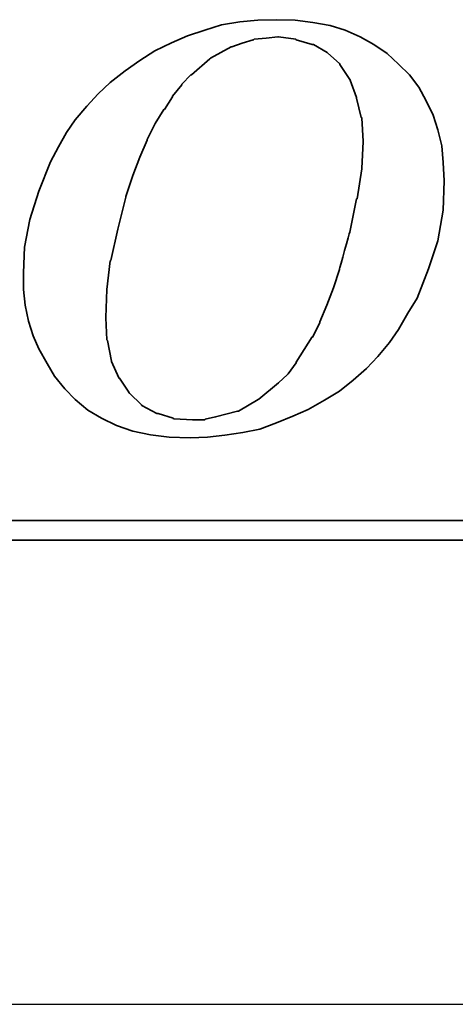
# Model space of a CAD drawing. Extents: x -595 to 1231, y -1825 to 101.
# Tile 58 of 63: x 98.49 to 102.12, y 38.29 to 46.5. Entities that reach past the tile are written whole.
import ezdxf

# ---------------------------------------------------------------- set-up
doc = ezdxf.new("R2010")
doc.units = 0
doc.header["$MEASUREMENT"] = 0
doc.layers.add('layer 1', color=7, linetype='CONTINUOUS')

msp = doc.modelspace()

# ---------------------------------------------------------------- linework, layer by layer
at = {"layer": 'layer 1', "ltscale": 5}
msp.add_line((28.5005, 38.2911), (125.6439, 38.2911), dxfattribs=at)
at = {"layer": 'layer 1', "color": 1, "lineweight": 35}
for points, knots in [([(98.8659, 43.4219), (98.8659, 43.4219), (98.9529, 43.3309), (98.9529, 43.3309), (98.9529, 43.3309), (98.9529, 43.3309), (99.0579, 43.2444), (99.0579, 43.2444), (99.0579, 43.2444), (99.0579, 43.2444), (99.1729, 43.1779), (99.1729, 43.1779), (99.1729, 43.1779), (99.1729, 43.1779), (99.2979, 43.1149), (99.2979, 43.1149), (99.2979, 43.1149), (99.2979, 43.1149), (99.4319, 43.0669), (99.4319, 43.0669), (99.4319, 43.0669), (99.4319, 43.0669), (99.5809, 43.0379), (99.5809, 43.0379), (99.5809, 43.0379), (99.5809, 43.0379), (99.7349, 43.0189), (99.7349, 43.0189), (99.7349, 43.0189), (99.7349, 43.0189), (99.9119, 43.0139), (99.9119, 43.0139), (99.9119, 43.0139), (99.9119, 43.0139), (100.0559, 43.0189), (100.0559, 43.0189), (100.0559, 43.0189), (100.0559, 43.0189), (100.1999, 43.0339), (100.1999, 43.0339), (100.1999, 43.0339), (100.1999, 43.0339), (100.3489, 43.0574), (100.3489, 43.0574), (100.3489, 43.0574), (100.3489, 43.0574), (100.4929, 43.0859), (100.4929, 43.0859), (100.4929, 43.0859), (100.4929, 43.0859), (100.6319, 43.1389), (100.6319, 43.1389), (100.6319, 43.1389), (100.6319, 43.1389), (100.7659, 43.1919), (100.7659, 43.1919), (100.7659, 43.1919), (100.7659, 43.1919), (100.8959, 43.2499), (100.8959, 43.2499), (100.8959, 43.2499), (100.8959, 43.2499), (101.0299, 43.3259), (101.0299, 43.3259), (101.0299, 43.3259), (101.0299, 43.3259), (101.1549, 43.4029), (101.1549, 43.4029), (101.1549, 43.4029), (101.1549, 43.4029), (101.2699, 43.4939), (101.2699, 43.4939), (101.2699, 43.4939), (101.2699, 43.4939), (101.3804, 43.5899), (101.3804, 43.5899), (101.3804, 43.5899), (101.3804, 43.5899), (101.4759, 43.6904), (101.4759, 43.6904), (101.4759, 43.6904), (101.4759, 43.6904), (101.5719, 43.8059), (101.5719, 43.8059), (101.5719, 43.8059), (101.5719, 43.8059), (101.6489, 43.9159), (101.6489, 43.9159), (101.6489, 43.9159), (101.6489, 43.9159), (101.7259, 44.0509), (101.7259, 44.0509), (101.7259, 44.0509), (101.7259, 44.0509), (101.8029, 44.1759), (101.8029, 44.1759), (101.8029, 44.1759), (101.8029, 44.1759), (101.8989, 44.4204), (101.8989, 44.4204), (101.8989, 44.4204), (101.8989, 44.4204), (101.9754, 44.6549), (101.9754, 44.6549), (101.9754, 44.6549), (101.9754, 44.6549), (102.0189, 44.9098), (102.0189, 44.9098), (102.0189, 44.9098), (102.0189, 44.9098), (102.0279, 45.1538), (102.0279, 45.1538), (102.0279, 45.1538), (102.0279, 45.1538), (102.0189, 45.3079), (102.0189, 45.3079), (102.0189, 45.3079), (102.0189, 45.3079), (102.0089, 45.4469), (102.0089, 45.4469), (102.0089, 45.4469), (102.0089, 45.4469), (101.9754, 45.5809), (101.9754, 45.5809), (101.9754, 45.5809), (101.9754, 45.5809), (101.9369, 45.7009), (101.9369, 45.7009), (101.9369, 45.7009), (101.9369, 45.7009), (101.8789, 45.8209), (101.8789, 45.8209), (101.8789, 45.8209), (101.8789, 45.8209), (101.8169, 45.9364), (101.8169, 45.9364), (101.8169, 45.9364), (101.8169, 45.9364), (101.7399, 46.0369), (101.7399, 46.0369), (101.7399, 46.0369), (101.7399, 46.0369), (101.6489, 46.1284), (101.6489, 46.1284), (101.6489, 46.1284), (101.6489, 46.1284), (101.5529, 46.2149), (101.5529, 46.2149), (101.5529, 46.2149), (101.5529, 46.2149), (101.4424, 46.2919), (101.4424, 46.2919), (101.4424, 46.2919), (101.4424, 46.2919), (101.3274, 46.3539), (101.3274, 46.3539), (101.3274, 46.3539), (101.3274, 46.3539), (101.2029, 46.4114), (101.2029, 46.4114), (101.2029, 46.4114), (101.2029, 46.4114), (101.0779, 46.4499), (101.0779, 46.4499), (101.0779, 46.4499), (101.0779, 46.4499), (100.9339, 46.4738), (100.9339, 46.4738), (100.9339, 46.4738), (100.9339, 46.4738), (100.7849, 46.4929), (100.7849, 46.4929), (100.7849, 46.4929), (100.7849, 46.4929), (100.6319, 46.4978), (100.6319, 46.4978), (100.6319, 46.4978), (100.6319, 46.4978), (100.4739, 46.4929), (100.4739, 46.4929), (100.4739, 46.4929), (100.4739, 46.4929), (100.3249, 46.4789), (100.3249, 46.4789), (100.3249, 46.4789), (100.3249, 46.4789), (100.1709, 46.4549), (100.1709, 46.4549), (100.1709, 46.4549), (100.1709, 46.4549), (100.0324, 46.4114), (100.0324, 46.4114), (100.0324, 46.4114), (100.0324, 46.4114), (99.8879, 46.3639), (99.8879, 46.3639), (99.8879, 46.3639), (99.8879, 46.3639), (99.7539, 46.3059), (99.7539, 46.3059), (99.7539, 46.3059), (99.7539, 46.3059), (99.6149, 46.2389), (99.6149, 46.2389), (99.6149, 46.2389), (99.6149, 46.2389), (99.4899, 46.1569), (99.4899, 46.1569), (99.4899, 46.1569), (99.4899, 46.1569), (99.3699, 46.0709), (99.3699, 46.0709), (99.3699, 46.0709), (99.3699, 46.0709), (99.2449, 45.9749), (99.2449, 45.9749), (99.2449, 45.9749), (99.2449, 45.9749), (99.1439, 45.8789), (99.1439, 45.8789), (99.1439, 45.8789), (99.1439, 45.8789), (99.0479, 45.7778), (99.0479, 45.7778), (99.0479, 45.7778), (99.0479, 45.7778), (98.9529, 45.6629), (98.9529, 45.6629), (98.9529, 45.6629), (98.9529, 45.6629), (98.8809, 45.5574), (98.8809, 45.5574), (98.8809, 45.5574), (98.8809, 45.5574), (98.8129, 45.4369), (98.8129, 45.4369), (98.8129, 45.4369), (98.8129, 45.4369), (98.7464, 45.3129), (98.7464, 45.3129), (98.7464, 45.3129), (98.7464, 45.3129), (98.6499, 45.0679), (98.6499, 45.0679), (98.6499, 45.0679), (98.6499, 45.0679), (98.5729, 44.8323), (98.5729, 44.8323), (98.5729, 44.8323), (98.5729, 44.8323), (98.5299, 44.6029), (98.5299, 44.6029), (98.5299, 44.6029), (98.5299, 44.6029), (98.5209, 44.3869), (98.5209, 44.3869), (98.5209, 44.3869), (98.5209, 44.3869), (98.5209, 44.2479), (98.5209, 44.2479), (98.5209, 44.2479), (98.5209, 44.2479), (98.5349, 44.1179), (98.5349, 44.1179), (98.5349, 44.1179), (98.5349, 44.1179), (98.5639, 43.9839), (98.5639, 43.9839), (98.5639, 43.9839), (98.5639, 43.9839), (98.6019, 43.8634), (98.6019, 43.8634), (98.6019, 43.8634), (98.6019, 43.8634), (98.6499, 43.7534), (98.6499, 43.7534), (98.6499, 43.7534), (98.6499, 43.7534), (98.7174, 43.6329), (98.7174, 43.6329), (98.7174, 43.6329), (98.7174, 43.6329), (98.7794, 43.5279), (98.7794, 43.5279), (98.7794, 43.5279), (98.7794, 43.5279), (98.8659, 43.4219), (98.8659, 43.4219)], [0, 0, 0, 0, 0.013889, 0.013889, 0.013889, 0.013889, 0.027778, 0.027778, 0.027778, 0.027778, 0.041667, 0.041667, 0.041667, 0.041667, 0.055556, 0.055556, 0.055556, 0.055556, 0.069444, 0.069444, 0.069444, 0.069444, 0.083333, 0.083333, 0.083333, 0.083333, 0.097222, 0.097222, 0.097222, 0.097222, 0.111111, 0.111111, 0.111111, 0.111111, 0.125, 0.125, 0.125, 0.125, 0.138889, 0.138889, 0.138889, 0.138889, 0.152778, 0.152778, 0.152778, 0.152778, 0.166667, 0.166667, 0.166667, 0.166667, 0.180556, 0.180556, 0.180556, 0.180556, 0.194444, 0.194444, 0.194444, 0.194444, 0.208333, 0.208333, 0.208333, 0.208333, 0.222222, 0.222222, 0.222222, 0.222222, 0.236111, 0.236111, 0.236111, 0.236111, 0.25, 0.25, 0.25, 0.25, 0.263889, 0.263889, 0.263889, 0.263889, 0.277778, 0.277778, 0.277778, 0.277778, 0.291667, 0.291667, 0.291667, 0.291667, 0.305556, 0.305556, 0.305556, 0.305556, 0.319444, 0.319444, 0.319444, 0.319444, 0.333333, 0.333333, 0.333333, 0.333333, 0.347222, 0.347222, 0.347222, 0.347222, 0.361111, 0.361111, 0.361111, 0.361111, 0.375, 0.375, 0.375, 0.375, 0.388889, 0.388889, 0.388889, 0.388889, 0.402778, 0.402778, 0.402778, 0.402778, 0.416667, 0.416667, 0.416667, 0.416667, 0.430556, 0.430556, 0.430556, 0.430556, 0.444444, 0.444444, 0.444444, 0.444444, 0.458333, 0.458333, 0.458333, 0.458333, 0.472222, 0.472222, 0.472222, 0.472222, 0.486111, 0.486111, 0.486111, 0.486111, 0.5, 0.5, 0.5, 0.5, 0.513889, 0.513889, 0.513889, 0.513889, 0.527778, 0.527778, 0.527778, 0.527778, 0.541667, 0.541667, 0.541667, 0.541667, 0.555556, 0.555556, 0.555556, 0.555556, 0.569444, 0.569444, 0.569444, 0.569444, 0.583333, 0.583333, 0.583333, 0.583333, 0.597222, 0.597222, 0.597222, 0.597222, 0.611111, 0.611111, 0.611111, 0.611111, 0.625, 0.625, 0.625, 0.625, 0.638889, 0.638889, 0.638889, 0.638889, 0.652778, 0.652778, 0.652778, 0.652778, 0.666667, 0.666667, 0.666667, 0.666667, 0.680556, 0.680556, 0.680556, 0.680556, 0.694444, 0.694444, 0.694444, 0.694444, 0.708333, 0.708333, 0.708333, 0.708333, 0.722222, 0.722222, 0.722222, 0.722222, 0.736111, 0.736111, 0.736111, 0.736111, 0.75, 0.75, 0.75, 0.75, 0.763889, 0.763889, 0.763889, 0.763889, 0.777778, 0.777778, 0.777778, 0.777778, 0.791667, 0.791667, 0.791667, 0.791667, 0.805556, 0.805556, 0.805556, 0.805556, 0.819444, 0.819444, 0.819444, 0.819444, 0.833333, 0.833333, 0.833333, 0.833333, 0.847222, 0.847222, 0.847222, 0.847222, 0.861111, 0.861111, 0.861111, 0.861111, 0.875, 0.875, 0.875, 0.875, 0.888889, 0.888889, 0.888889, 0.888889, 0.902778, 0.902778, 0.902778, 0.902778, 0.916667, 0.916667, 0.916667, 0.916667, 0.930556, 0.930556, 0.930556, 0.930556, 0.944444, 0.944444, 0.944444, 0.944444, 0.958333, 0.958333, 0.958333, 0.958333, 0.972222, 0.972222, 0.972222, 0.972222, 0.986111, 0.986111, 0.986111, 0.986111, 1, 1, 1, 1]), ([(99.3744, 45.0248), (99.3744, 45.0248), (99.4319, 45.1979), (99.4319, 45.1979), (99.4319, 45.1979), (99.4319, 45.1979), (99.4899, 45.3514), (99.4899, 45.3514), (99.4899, 45.3514), (99.4899, 45.3514), (99.5519, 45.4949), (99.5519, 45.4949), (99.5519, 45.4949), (99.5519, 45.4949), (99.5519, 45.4998), (99.5519, 45.4998), (99.5519, 45.4998), (99.5519, 45.4998), (99.6189, 45.6338), (99.6189, 45.6338), (99.6189, 45.6338), (99.6189, 45.6338), (99.6909, 45.7489), (99.6909, 45.7489), (99.6909, 45.7489), (99.6909, 45.7489), (99.6959, 45.7489), (99.6959, 45.7489), (99.6959, 45.7489), (99.6959, 45.7489), (99.7629, 45.8544), (99.7629, 45.8544), (99.7629, 45.8544), (99.7629, 45.8544), (99.7629, 45.8594), (99.7629, 45.8594), (99.7629, 45.8594), (99.7629, 45.8594), (99.8404, 45.9559), (99.8404, 45.9559), (99.8404, 45.9559), (99.8404, 45.9559), (99.8404, 45.9599), (99.8404, 45.9599), (99.8404, 45.9599), (99.8404, 45.9599), (99.9169, 46.0369), (99.9169, 46.0369), (99.9169, 46.0369), (99.9169, 46.0369), (99.9219, 46.0369), (99.9219, 46.0369), (99.9219, 46.0369), (99.9219, 46.0369), (100.0749, 46.1719), (100.0749, 46.1719), (100.0749, 46.1719), (100.0749, 46.1719), (100.0799, 46.1759), (100.0799, 46.1759), (100.0799, 46.1759), (100.0799, 46.1759), (100.2529, 46.2718), (100.2529, 46.2718), (100.2529, 46.2718), (100.2529, 46.2718), (100.2579, 46.2718), (100.2579, 46.2718), (100.2579, 46.2718), (100.2579, 46.2718), (100.3439, 46.3009), (100.3439, 46.3009), (100.3439, 46.3009), (100.3439, 46.3009), (100.4349, 46.3299), (100.4349, 46.3299), (100.4349, 46.3299), (100.4349, 46.3299), (100.4399, 46.3299), (100.4399, 46.3299), (100.4399, 46.3299), (100.4399, 46.3299), (100.4449, 46.3348), (100.4449, 46.3348), (100.4449, 46.3348), (100.4449, 46.3348), (100.5449, 46.3439), (100.5449, 46.3439), (100.5449, 46.3439), (100.5449, 46.3439), (100.6409, 46.3539), (100.6409, 46.3539), (100.6409, 46.3539), (100.6409, 46.3539), (100.6459, 46.3539), (100.6459, 46.3539), (100.6459, 46.3539), (100.6459, 46.3539), (100.7904, 46.3348), (100.7904, 46.3348), (100.7904, 46.3348), (100.7904, 46.3348), (100.7949, 46.3299), (100.7949, 46.3299), (100.7949, 46.3299), (100.7949, 46.3299), (100.9289, 46.2919), (100.9289, 46.2919), (100.9289, 46.2919), (100.9289, 46.2919), (100.9339, 46.2919), (100.9339, 46.2919), (100.9339, 46.2919), (100.9339, 46.2919), (100.9384, 46.2919), (100.9384, 46.2919), (100.9384, 46.2919), (100.9384, 46.2919), (101.0539, 46.2238), (101.0539, 46.2238), (101.0539, 46.2238), (101.0539, 46.2238), (101.0589, 46.2198), (101.0589, 46.2198), (101.0589, 46.2198), (101.0589, 46.2198), (101.1549, 46.1328), (101.1549, 46.1328), (101.1549, 46.1328), (101.1549, 46.1328), (101.1599, 46.1284), (101.1599, 46.1284), (101.1599, 46.1284), (101.1599, 46.1284), (101.1599, 46.1234), (101.1599, 46.1234), (101.1599, 46.1234), (101.1599, 46.1234), (101.2414, 45.9984), (101.2414, 45.9984), (101.2414, 45.9984), (101.2414, 45.9984), (101.2459, 45.9984), (101.2459, 45.9984), (101.2459, 45.9984), (101.2459, 45.9984), (101.2459, 45.9939), (101.2459, 45.9939), (101.2459, 45.9939), (101.2459, 45.9939), (101.2989, 45.8499), (101.2989, 45.8499), (101.2989, 45.8499), (101.2989, 45.8499), (101.2989, 45.8449), (101.2989, 45.8449), (101.2989, 45.8449), (101.2989, 45.8449), (101.3369, 45.6824), (101.3369, 45.6824), (101.3369, 45.6824), (101.3369, 45.6824), (101.3419, 45.6824), (101.3419, 45.6824), (101.3419, 45.6824), (101.3419, 45.6824), (101.3419, 45.6769), (101.3419, 45.6769), (101.3419, 45.6769), (101.3419, 45.6769), (101.3519, 45.4849), (101.3519, 45.4849), (101.3519, 45.4849), (101.3519, 45.4849), (101.3519, 45.4804), (101.3519, 45.4804), (101.3519, 45.4804), (101.3519, 45.4804), (101.3419, 45.2598), (101.3419, 45.2598), (101.3419, 45.2598), (101.3419, 45.2598), (101.3419, 45.2548), (101.3419, 45.2548), (101.3419, 45.2548), (101.3419, 45.2548), (101.3034, 45.0058), (101.3034, 45.0058), (101.3034, 45.0058), (101.3034, 45.0058), (101.2989, 45.0058), (101.2989, 45.0058), (101.2989, 45.0058), (101.2989, 45.0058), (101.2414, 44.7269), (101.2414, 44.7269), (101.2414, 44.7269), (101.2414, 44.7269), (101.1549, 44.4204), (101.1549, 44.4204), (101.1549, 44.4204), (101.1549, 44.4204), (101.1549, 44.4149), (101.1549, 44.4149), (101.1549, 44.4149), (101.1549, 44.4149), (101.1069, 44.2619), (101.1069, 44.2619), (101.1069, 44.2619), (101.1069, 44.2619), (101.0489, 44.1179), (101.0489, 44.1179), (101.0489, 44.1179), (101.0489, 44.1179), (100.9919, 43.9789), (100.9919, 43.9789), (100.9919, 43.9789), (100.9919, 43.9789), (100.9919, 43.9739), (100.9919, 43.9739), (100.9919, 43.9739), (100.9919, 43.9739), (100.9339, 43.8539), (100.9339, 43.8539), (100.9339, 43.8539), (100.9339, 43.8539), (100.9289, 43.8539), (100.9289, 43.8539), (100.9289, 43.8539), (100.9289, 43.8539), (100.8619, 43.7484), (100.8619, 43.7484), (100.8619, 43.7484), (100.8619, 43.7484), (100.7949, 43.6429), (100.7949, 43.6429), (100.7949, 43.6429), (100.7949, 43.6429), (100.7949, 43.6379), (100.7949, 43.6379), (100.7949, 43.6379), (100.7949, 43.6379), (100.7279, 43.5469), (100.7279, 43.5469), (100.7279, 43.5469), (100.7279, 43.5469), (100.7229, 43.5419), (100.7229, 43.5419), (100.7229, 43.5419), (100.7229, 43.5419), (100.6459, 43.4699), (100.6459, 43.4699), (100.6459, 43.4699), (100.6459, 43.4699), (100.4834, 43.3354), (100.4834, 43.3354), (100.4834, 43.3354), (100.4834, 43.3354), (100.4779, 43.3309), (100.4779, 43.3309), (100.4779, 43.3309), (100.4779, 43.3309), (100.3149, 43.2349), (100.3149, 43.2349), (100.3149, 43.2349), (100.3149, 43.2349), (100.3099, 43.2349), (100.3099, 43.2349), (100.3099, 43.2349), (100.3099, 43.2349), (100.3059, 43.2349), (100.3059, 43.2349), (100.3059, 43.2349), (100.3059, 43.2349), (100.1229, 43.1869), (100.1229, 43.1869), (100.1229, 43.1869), (100.1229, 43.1869), (100.0369, 43.1674), (100.0369, 43.1674), (100.0369, 43.1674), (100.0369, 43.1674), (100.0324, 43.1629), (100.0324, 43.1629), (100.0324, 43.1629), (100.0324, 43.1629), (100.0269, 43.1629), (100.0269, 43.1629), (100.0269, 43.1629), (100.0269, 43.1629), (99.9309, 43.1629), (99.9309, 43.1629), (99.9309, 43.1629), (99.9309, 43.1629), (99.7779, 43.1724), (99.7779, 43.1724), (99.7779, 43.1724), (99.7779, 43.1724), (99.7729, 43.1724), (99.7729, 43.1724), (99.7729, 43.1724), (99.7729, 43.1724), (99.7679, 43.1779), (99.7679, 43.1779), (99.7679, 43.1779), (99.7679, 43.1779), (99.6434, 43.2159), (99.6434, 43.2159), (99.6434, 43.2159), (99.6434, 43.2159), (99.6389, 43.2159), (99.6389, 43.2159), (99.6389, 43.2159), (99.6389, 43.2159), (99.6339, 43.2159), (99.6339, 43.2159), (99.6339, 43.2159), (99.6339, 43.2159), (99.5089, 43.2829), (99.5089, 43.2829), (99.5089, 43.2829), (99.5089, 43.2829), (99.5044, 43.2879), (99.5044, 43.2879), (99.5044, 43.2879), (99.5044, 43.2879), (99.4039, 43.3839), (99.4039, 43.3839), (99.4039, 43.3839), (99.4039, 43.3839), (99.3984, 43.3889), (99.3984, 43.3889), (99.3984, 43.3889), (99.3984, 43.3889), (99.3984, 43.3929), (99.3984, 43.3929), (99.3984, 43.3929), (99.3984, 43.3929), (99.3219, 43.5089), (99.3219, 43.5089), (99.3219, 43.5089), (99.3219, 43.5089), (99.3169, 43.5089), (99.3169, 43.5089), (99.3169, 43.5089), (99.3169, 43.5089), (99.3169, 43.5129), (99.3169, 43.5129), (99.3169, 43.5129), (99.3169, 43.5129), (99.2549, 43.6479), (99.2549, 43.6479), (99.2549, 43.6479), (99.2549, 43.6479), (99.2549, 43.6529), (99.2549, 43.6529), (99.2549, 43.6529), (99.2549, 43.6529), (99.2214, 43.8249), (99.2214, 43.8249), (99.2214, 43.8249), (99.2214, 43.8249), (99.2159, 43.8299), (99.2159, 43.8299), (99.2159, 43.8299), (99.2159, 43.8299), (99.2069, 44.0119), (99.2069, 44.0119), (99.2069, 44.0119), (99.2069, 44.0119), (99.2069, 44.0169), (99.2069, 44.0169), (99.2069, 44.0169), (99.2069, 44.0169), (99.2159, 44.2479), (99.2159, 44.2479), (99.2159, 44.2479), (99.2159, 44.2479), (99.2449, 44.4869), (99.2449, 44.4869), (99.2449, 44.4869), (99.2449, 44.4869), (99.2499, 44.4919), (99.2499, 44.4919), (99.2499, 44.4919), (99.2499, 44.4919), (99.3074, 44.7509), (99.3074, 44.7509), (99.3074, 44.7509), (99.3074, 44.7509), (99.3744, 45.0198), (99.3744, 45.0198), (99.3744, 45.0198), (99.3744, 45.0198), (99.3744, 45.0248), (99.3744, 45.0248)], [0, 0, 0, 0, 0.010101, 0.010101, 0.010101, 0.010101, 0.020202, 0.020202, 0.020202, 0.020202, 0.030303, 0.030303, 0.030303, 0.030303, 0.040404, 0.040404, 0.040404, 0.040404, 0.050505, 0.050505, 0.050505, 0.050505, 0.060606, 0.060606, 0.060606, 0.060606, 0.070707, 0.070707, 0.070707, 0.070707, 0.080808, 0.080808, 0.080808, 0.080808, 0.090909, 0.090909, 0.090909, 0.090909, 0.10101, 0.10101, 0.10101, 0.10101, 0.111111, 0.111111, 0.111111, 0.111111, 0.121212, 0.121212, 0.121212, 0.121212, 0.131313, 0.131313, 0.131313, 0.131313, 0.141414, 0.141414, 0.141414, 0.141414, 0.151515, 0.151515, 0.151515, 0.151515, 0.161616, 0.161616, 0.161616, 0.161616, 0.171717, 0.171717, 0.171717, 0.171717, 0.181818, 0.181818, 0.181818, 0.181818, 0.191919, 0.191919, 0.191919, 0.191919, 0.20202, 0.20202, 0.20202, 0.20202, 0.212121, 0.212121, 0.212121, 0.212121, 0.222222, 0.222222, 0.222222, 0.222222, 0.232323, 0.232323, 0.232323, 0.232323, 0.242424, 0.242424, 0.242424, 0.242424, 0.252525, 0.252525, 0.252525, 0.252525, 0.262626, 0.262626, 0.262626, 0.262626, 0.272727, 0.272727, 0.272727, 0.272727, 0.282828, 0.282828, 0.282828, 0.282828, 0.292929, 0.292929, 0.292929, 0.292929, 0.30303, 0.30303, 0.30303, 0.30303, 0.313131, 0.313131, 0.313131, 0.313131, 0.323232, 0.323232, 0.323232, 0.323232, 0.333333, 0.333333, 0.333333, 0.333333, 0.343434, 0.343434, 0.343434, 0.343434, 0.353535, 0.353535, 0.353535, 0.353535, 0.363636, 0.363636, 0.363636, 0.363636, 0.373737, 0.373737, 0.373737, 0.373737, 0.383838, 0.383838, 0.383838, 0.383838, 0.393939, 0.393939, 0.393939, 0.393939, 0.40404, 0.40404, 0.40404, 0.40404, 0.414141, 0.414141, 0.414141, 0.414141, 0.424242, 0.424242, 0.424242, 0.424242, 0.434343, 0.434343, 0.434343, 0.434343, 0.444444, 0.444444, 0.444444, 0.444444, 0.454545, 0.454545, 0.454545, 0.454545, 0.464646, 0.464646, 0.464646, 0.464646, 0.474747, 0.474747, 0.474747, 0.474747, 0.484848, 0.484848, 0.484848, 0.484848, 0.494949, 0.494949, 0.494949, 0.49495, 0.505051, 0.505051, 0.505051, 0.505051, 0.515152, 0.515152, 0.515152, 0.515152, 0.525253, 0.525253, 0.525253, 0.525253, 0.535354, 0.535354, 0.535354, 0.535354, 0.545455, 0.545455, 0.545455, 0.545455, 0.555556, 0.555556, 0.555556, 0.555556, 0.565657, 0.565657, 0.565657, 0.565657, 0.575758, 0.575758, 0.575758, 0.575758, 0.585859, 0.585859, 0.585859, 0.585859, 0.59596, 0.59596, 0.59596, 0.59596, 0.606061, 0.606061, 0.606061, 0.606061, 0.616162, 0.616162, 0.616162, 0.616162, 0.626263, 0.626263, 0.626263, 0.626263, 0.636364, 0.636364, 0.636364, 0.636364, 0.646465, 0.646465, 0.646465, 0.646465, 0.656566, 0.656566, 0.656566, 0.656566, 0.666667, 0.666667, 0.666667, 0.666667, 0.676768, 0.676768, 0.676768, 0.676768, 0.686869, 0.686869, 0.686869, 0.686869, 0.69697, 0.69697, 0.69697, 0.69697, 0.707071, 0.707071, 0.707071, 0.707071, 0.717172, 0.717172, 0.717172, 0.717172, 0.727273, 0.727273, 0.727273, 0.727273, 0.737374, 0.737374, 0.737374, 0.737374, 0.747475, 0.747475, 0.747475, 0.747475, 0.757576, 0.757576, 0.757576, 0.757576, 0.767677, 0.767677, 0.767677, 0.767677, 0.777778, 0.777778, 0.777778, 0.777778, 0.787879, 0.787879, 0.787879, 0.787879, 0.79798, 0.79798, 0.79798, 0.79798, 0.808081, 0.808081, 0.808081, 0.808081, 0.818182, 0.818182, 0.818182, 0.818182, 0.828283, 0.828283, 0.828283, 0.828283, 0.838384, 0.838384, 0.838384, 0.838384, 0.848485, 0.848485, 0.848485, 0.848485, 0.858586, 0.858586, 0.858586, 0.858586, 0.868687, 0.868687, 0.868687, 0.868687, 0.878788, 0.878788, 0.878788, 0.878788, 0.888889, 0.888889, 0.888889, 0.888889, 0.89899, 0.89899, 0.89899, 0.89899, 0.909091, 0.909091, 0.909091, 0.909091, 0.919192, 0.919192, 0.919192, 0.919192, 0.929293, 0.929293, 0.929293, 0.929293, 0.939394, 0.939394, 0.939394, 0.939394, 0.949495, 0.949495, 0.949495, 0.949495, 0.959596, 0.959596, 0.959596, 0.959596, 0.969697, 0.969697, 0.969697, 0.969697, 0.979798, 0.979798, 0.979798, 0.979798, 0.989899, 0.989899, 0.989899, 0.989899, 1, 1, 1, 1]), ([(106.8884, 42.9229), (106.8884, 42.9229), (106.8884, 42.3614), (106.8884, 42.3614), (106.8884, 42.3614), (106.8884, 42.3614), (106.8884, 42.3229), (106.8884, 42.3229), (106.8884, 42.3229), (106.8884, 42.3229), (106.8499, 42.3229), (106.8499, 42.3229), (106.8499, 42.3229), (106.8499, 42.3229), (74.0409, 42.3229), (74.0409, 42.3229), (74.0409, 42.3229), (74.0409, 42.3229), (74.0409, 42.1599), (74.0409, 42.1599), (74.0409, 42.1599), (74.0409, 42.1599), (108.2849, 42.1599), (108.2849, 42.1599), (108.2849, 42.1599), (108.2849, 42.1599), (106.8884, 42.9229), (106.8884, 42.9229)], [0, 0, 0, 0, 0.142857, 0.142857, 0.142857, 0.142857, 0.285714, 0.285714, 0.285714, 0.285714, 0.428571, 0.428571, 0.428571, 0.428571, 0.571429, 0.571429, 0.571429, 0.571429, 0.714286, 0.714286, 0.714286, 0.714286, 0.857143, 0.857143, 0.857143, 0.857143, 1, 1, 1, 1])]:
    msp.add_open_spline(points, degree=3, knots=knots, dxfattribs=at)

doc.saveas('drawing.dxf')
